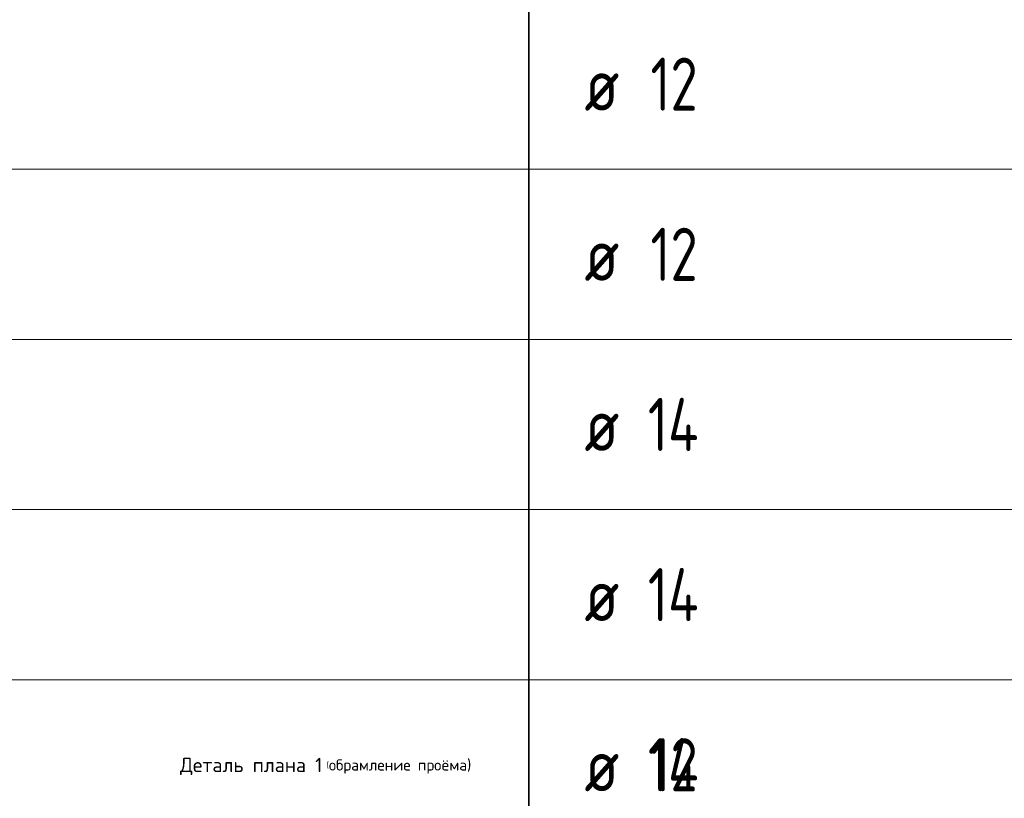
# Model space of a CAD drawing. Header units: metres. Extents: x -38 to 97, y -15 to 21.
# Tile 106 of 111: x 73.02 to 77.66, y 8.71 to 12.37. Entities that reach past the tile are written whole.
import ezdxf

# ---------------------------------------------------------------- set-up
doc = ezdxf.new("R2010")
doc.units = ezdxf.units.M
doc.layers.add('XR$4$Текст_ общее_1', color=7, linetype='Continuous', lineweight=13)
doc.layers.add('XR$6$Текст_ общее_1', color=7, linetype='Continuous', lineweight=13)
doc.styles.add('ISOCPEUR', font='txt')

msp = doc.modelspace()

# ---------------------------------------------------------------- linework, layer by layer
at = {"color": 7, "linetype": 'Continuous', "lineweight": 35, "transparency": 33554687}
for p, q in [((75.4198, 12.4717), (75.4198, 11.6717)), ((75.4198, 12.4717), (75.4198, 11.6717)), ((75.4198, 11.6717), (75.4198, 10.8717)), ((75.4198, 11.6717), (75.4198, 10.8717)), ((75.4198, 10.8717), (75.4198, 10.0717)), ((75.4198, 10.8717), (75.4198, 10.0717)), ((75.4198, 10.0717), (75.4198, 9.2717)), ((75.4198, 10.0717), (75.4198, 9.2717)), ((75.4198, 9.2717), (75.4198, 8.4717)), ((75.4198, 9.2717), (75.4198, 8.4717))]:
    msp.add_line(p, q, dxfattribs=at)
at = {"color": 7, "linetype": 'Continuous', "lineweight": 13, "transparency": 33554687}
for p, q in [((86.4198, 11.6717), (67.9198, 11.6717)), ((86.4198, 11.6717), (67.9198, 11.6717)), ((86.4198, 10.8717), (67.9198, 10.8717)), ((86.4198, 10.8717), (67.9198, 10.8717)), ((86.4198, 10.0717), (67.9198, 10.0717)), ((86.4198, 10.0717), (67.9198, 10.0717)), ((86.4198, 9.2717), (67.9198, 9.2717)), ((86.4198, 9.2717), (67.9198, 9.2717))]:
    msp.add_line(p, q, dxfattribs=at)

# ---------------------------------------------------------------- texts
at = {"color": 7, "linetype": 'Continuous', "lineweight": 35, "transparency": 33554687, "char_height": 0.25, "attachment_point": 7, "style": 'ISOCPEUR'}
for s, insert, width in [('\\W0.75;12', (75.9925, 11.9467), 0.393567), ('\\W0.75;12', (75.9925, 11.9467), 0.393567), ('\\W0.82;ø', (75.6817, 11.9467), 0.327205), ('\\W0.82;ø', (75.6817, 11.9467), 0.327205), ('\\W0.75;12', (75.9925, 11.1467), 0.393567), ('\\W0.75;12', (75.9925, 11.1467), 0.393567), ('\\W0.82;ø', (75.6817, 11.1467), 0.327205), ('\\W0.82;ø', (75.6817, 11.1467), 0.327205), ('\\W0.76;14', (75.98, 10.3467), 0.420468), ('\\W0.76;14', (75.98, 10.3467), 0.420468), ('\\W0.82;ø', (75.6817, 10.3467), 0.327205), ('\\W0.82;ø', (75.6817, 10.3467), 0.327205), ('\\W0.76;14', (75.98, 9.5467), 0.420468), ('\\W0.76;14', (75.98, 9.5467), 0.420468), ('\\W0.82;ø', (75.6817, 9.5467), 0.327205), ('\\W0.82;ø', (75.6817, 9.5467), 0.327205), ('\\W0.76;14', (75.98, 8.7467), 0.420468), ('\\W0.75;12', (75.9925, 8.7467), 0.393567), ('\\W0.82;ø', (75.6817, 8.7467), 0.327205), ('\\W0.82;ø', (75.6817, 8.7467), 0.327205)]:
    msp.add_mtext(s, dxfattribs=dict(at, insert=insert, width=width))
at = {"layer": 'XR$4$Текст_ общее_1', "color": 7, "linetype": 'Continuous', "lineweight": 13, "transparency": 33554687, "insert": (74.4643, 8.8638), "char_height": 0.0675, "width": 1.405568, "attachment_point": 5, "style": 'ISOCPEUR'}
msp.add_mtext('\\A1;{\\fISOCPEUR|i0|b0;\\H0.067500;\\W1.000000;\\C7;Деталь плана 1\\H0.030000; (\\H0.052500;обрамление проёма)}\\P', dxfattribs=at)
at = {"layer": 'XR$6$Текст_ общее_1', "color": 7, "linetype": 'Continuous', "lineweight": 13, "transparency": 33554687, "insert": (74.4643, 8.8638), "char_height": 0.0675, "width": 1.405568, "attachment_point": 5, "style": 'ISOCPEUR'}
msp.add_mtext('\\A1;{\\fISOCPEUR|i0|b0;\\H0.067500;\\W1.000000;\\C7;Деталь плана 1\\H0.030000; (\\H0.052500;обрамление проёма)}\\P', dxfattribs=at)

doc.saveas('drawing.dxf')
